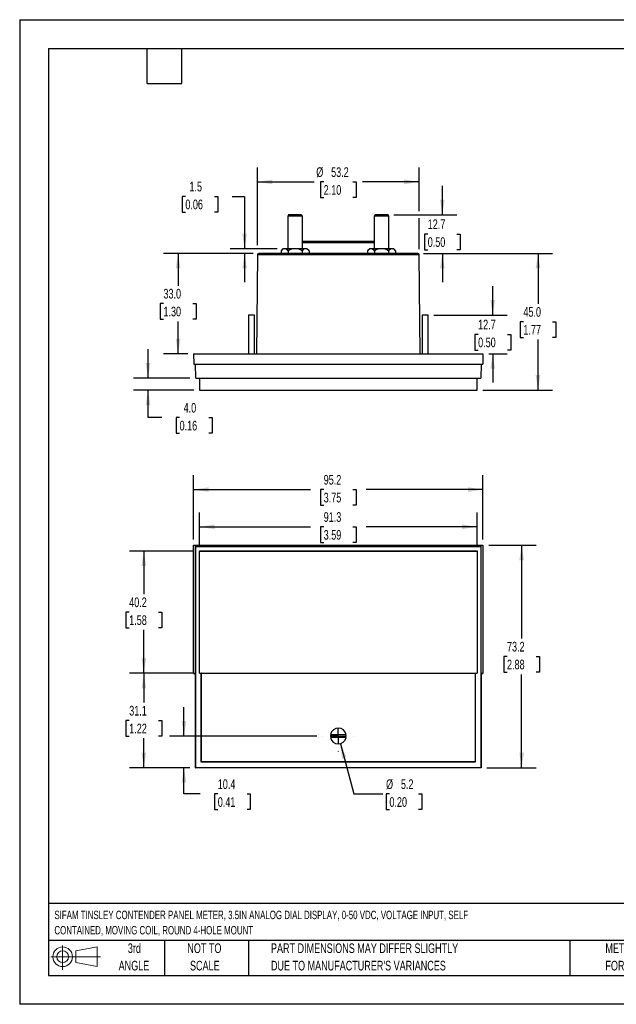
# Model space of a CAD drawing. Header units: millimetres. Extents: x 0 to 419, y 0 to 324.
# Tile 1 of 3: x 0 to 196, y 0 to 324. Entities that reach past the tile are written whole.
import ezdxf

# ---------------------------------------------------------------- set-up
doc = ezdxf.new("R2010")
doc.units = ezdxf.units.MM
doc.header["$LTSCALE"] = 1.5
doc.linetypes.add('CENTERX2', pattern=[20.32, 12.7, -2.54, 2.54, -2.54])
doc.layers.add('CENTER', color=40, linetype='CENTERX2')
doc.layers.add('SLD-DEFPOINTS', color=7, linetype='Continuous')
doc.layers.add('DIMENSIONS', color=140, linetype='Continuous', lineweight=25)
doc.layers.add('TEXT', color=140, linetype='Continuous', lineweight=25)
doc.styles.add('SLDTEXTSTYLE0', font='TXT', dxfattribs={"width": 0.7})
doc.dimstyles.new('SLDDIMSTYLE0', dxfattribs={"dimtxt": 3.237012, "dimasz": 4.953, "dimexe": 0, "dimexo": 0.0625, "dimgap": 0.809253, "dimtad": 0, "dimtih": 1, "dimtoh": 1, "dimrnd": 1e-09, "dimzin": 12, "dimdsep": 46, "dimtxsty": 'SLDTEXTSTYLE0', "dimsah": 1, "dimcen": 0.09, "dimadec": 0, "dimazin": 3, "dimtfac": 1, "dimtofl": 0, "dimtmove": 0, "dimatfit": 3, "dimfxl": 0, "dimfrac": 2, "dimtolj": 1, "dimtzin": 12, "dimarcsym": 0})
doc.dimstyles.new('SLDDIMSTYLE1', dxfattribs={"dimtxt": 3.237012, "dimasz": 4.953, "dimexe": 0, "dimexo": 0.0625, "dimgap": 0.809253, "dimtad": 0, "dimtih": 1, "dimtoh": 1, "dimrnd": 1e-09, "dimzin": 12, "dimdsep": 46, "dimtxsty": 'SLDTEXTSTYLE0', "dimsah": 1, "dimcen": 0.09, "dimadec": 0, "dimazin": 3, "dimtfac": 1, "dimtmove": 0, "dimatfit": 0, "dimfxl": 0, "dimfrac": 2, "dimtolj": 1, "dimtzin": 12, "dimarcsym": 0})
doc.dimstyles.new('SLDDIMSTYLE2', dxfattribs={"dimtxt": 3.237012, "dimasz": 4.953, "dimexe": 0, "dimexo": 0.0625, "dimgap": 0.809253, "dimtad": 0, "dimtih": 1, "dimtoh": 1, "dimrnd": 1e-09, "dimzin": 12, "dimdsep": 46, "dimtxsty": 'SLDTEXTSTYLE0', "dimsah": 1, "dimcen": 0, "dimadec": 0, "dimazin": 3, "dimtfac": 1, "dimtofl": 0, "dimtmove": 0, "dimatfit": 3, "dimfxl": 0, "dimfrac": 2, "dimtolj": 1, "dimtzin": 12, "dimarcsym": 0})
doc.dimstyles.new('SLDDIMSTYLE3', dxfattribs={"dimtxt": 3.237012, "dimasz": 4.953, "dimexe": 0, "dimexo": 0.0625, "dimgap": 0.809253, "dimtad": 0, "dimtih": 1, "dimtoh": 1, "dimrnd": 1e-09, "dimzin": 4, "dimdsep": 46, "dimtxsty": 'SLDTEXTSTYLE0', "dimsah": 1, "dimcen": 0.09, "dimadec": 0, "dimazin": 1, "dimtfac": 1, "dimtofl": 0, "dimtmove": 0, "dimatfit": 3, "dimfxl": 0, "dimfrac": 2, "dimtolj": 1, "dimtzin": 12, "dimarcsym": 0})
doc.dimstyles.new('SLDDIMSTYLE4', dxfattribs={"dimtxt": 3.237012, "dimasz": 4.953, "dimexe": 0, "dimexo": 0.0625, "dimgap": 0.809253, "dimtad": 0, "dimtih": 1, "dimtoh": 1, "dimrnd": 1e-09, "dimzin": 4, "dimdsep": 46, "dimtxsty": 'SLDTEXTSTYLE0', "dimsah": 1, "dimcen": 0.09, "dimadec": 0, "dimazin": 1, "dimtfac": 1, "dimtmove": 0, "dimatfit": 0, "dimfxl": 0, "dimfrac": 2, "dimtolj": 1, "dimtzin": 12, "dimarcsym": 0})

# ---------------------------------------------------------------- blocks, each defined once
blk = doc.blocks.new('Block11')
at = {"color": 7, "linetype": 'Continuous', "lineweight": 18}
for p, q in [((3.88, 7.97), (3.88, 0)), ((8.22, 6.25), (15.26, 7.55)), ((15.26, 7.55), (15.26, 1.1)), ((0, 4.32), (16.31, 4.32)), ((8.22, 2.39), (8.22, 6.25)), ((8.22, 2.39), (15.26, 1.1))]:
    blk.add_line(p, q, dxfattribs=at)
for radius in [3.23, 1.93]:
    blk.add_circle((3.88, 4.32), radius, dxfattribs=at)
blk = doc.blocks.new('Block12')
at = {"layer": 'SLD-DEFPOINTS'}
blk.add_blockref('Block11', (0, 0), dxfattribs=at)
blk = doc.blocks.new('SW_NOTE_0')
at = {"layer": 'TEXT', "color": 0, "linetype": 'CENTERX2', "lineweight": 18, "char_height": 2.775, "attachment_point": 1, "style": 'SLDTEXTSTYLE0'}
for s, insert in [('SIFAM TINSLEY CONTENDER PANEL METER, 3.5IN ANALOG DIAL DISPLAY, 0-50 VDC, VOLTAGE INPUT, SELF', (0, 3.58)), ('CONTAINED, MOVING COIL, ROUND 4-HOLE MOUNT', (0, -1.45))]:
    blk.add_mtext(s, dxfattribs=dict(at, insert=insert))
blk = doc.blocks.new('SW_NOTE_0_3')
at = {"layer": 'TEXT', "color": 0, "linetype": 'CENTERX2', "lineweight": 18, "char_height": 3.175, "attachment_point": 1, "style": 'SLDTEXTSTYLE0'}
for s, insert in [('PART DIMENSIONS MAY DIFFER SLIGHTLY', (0, 4.09)), ("DUE TO MANUFACTURER'S VARIANCES", (0, -1.64))]:
    blk.add_mtext(s, dxfattribs=dict(at, insert=insert))
blk = doc.blocks.new('SW_NOTE_0_4')
at = {"layer": 'TEXT', "color": 0, "linetype": 'CENTERX2', "lineweight": 18, "char_height": 3.175, "attachment_point": 2, "style": 'SLDTEXTSTYLE0'}
for s, insert in [('NOT TO', (7.89, 4.09)), ('SCALE', (8.03, -1.64))]:
    blk.add_mtext(s, dxfattribs=dict(at, insert=insert))
blk = doc.blocks.new('SW_NOTE_0_5')
at = {"layer": 'TEXT', "color": 0, "linetype": 'CENTERX2', "lineweight": 18, "char_height": 3.175, "attachment_point": 2, "style": 'SLDTEXTSTYLE0'}
for s, insert in [('3rd', (3.47, 4.09)), ('ANGLE', (3.33, -1.64))]:
    blk.add_mtext(s, dxfattribs=dict(at, insert=insert))
blk = doc.blocks.new('SW_NOTE_0_6')
at = {"layer": 'TEXT', "color": 0, "linetype": 'CENTERX2', "lineweight": 18, "char_height": 3.175, "attachment_point": 1, "style": 'SLDTEXTSTYLE0'}
for s, insert in [('METRIC UNITS USED', (0, 4.09)), ('FOR PART DESIGN', (0, -1.64))]:
    blk.add_mtext(s, dxfattribs=dict(at, insert=insert))
blk = doc.blocks.new('_D')
at = {"layer": 'DIMENSIONS'}
for p, q in [((154.35, 151.01), (169.92, 151.01)), ((165.16, 151.01), (165.16, 120.27)), ((160.35, 114.4), (159.26, 114.4)), ((159.26, 114.4), (159.26, 109.26)), ((169.97, 114.4), (171.06, 114.4)), ((171.06, 114.4), (171.06, 109.26)), ((159.26, 109.26), (160.35, 109.26)), ((165.16, 77.8), (165.16, 108.53)), ((171.06, 109.26), (169.97, 109.26)), ((153.7, 77.8), (169.92, 77.8))]:
    blk.add_line(p, q, dxfattribs=at)
for points in [[(165.16, 151.01), (164.4, 146.05), (165.92, 146.05)], [(165.16, 77.8), (165.92, 82.75), (164.4, 82.75)]]:
    blk.add_solid(points, dxfattribs=at)
at = {"layer": 'DIMENSIONS', "char_height": 3.175, "attachment_point": 1, "style": 'SLDTEXTSTYLE0'}
for s, insert in [('73.2', (160.35, 119.22)), ('2.88', (160.35, 113.35))]:
    blk.add_mtext(s, dxfattribs=dict(at, insert=insert))
blk = doc.blocks.new('_D_1')
at = {"layer": 'DIMENSIONS'}
for p, q in [((57.24, 152.91), (57.24, 174.06)), ((152.44, 152.91), (152.44, 174.06)), ((57.24, 169.3), (95.65, 169.3)), ((100.03, 169.3), (98.94, 169.3)), ((98.94, 169.3), (98.94, 164.15)), ((109.65, 169.3), (110.74, 169.3)), ((110.74, 169.3), (110.74, 164.15)), ((152.44, 169.3), (114.04, 169.3)), ((98.94, 164.15), (100.03, 164.15)), ((110.74, 164.15), (109.65, 164.15))]:
    blk.add_line(p, q, dxfattribs=at)
for points in [[(57.24, 169.3), (62.19, 168.54), (62.19, 170.06)], [(152.44, 169.3), (147.49, 170.06), (147.49, 168.54)]]:
    blk.add_solid(points, dxfattribs=at)
at = {"layer": 'DIMENSIONS', "char_height": 3.175, "attachment_point": 1, "style": 'SLDTEXTSTYLE0'}
for s, insert in [('95.2', (100.03, 174.12)), ('3.75', (100.03, 168.25))]:
    blk.add_mtext(s, dxfattribs=dict(at, insert=insert))
blk = doc.blocks.new('_D_2')
at = {"layer": 'DIMENSIONS'}
for p, q in [((57.29, 108.91), (36.09, 108.91)), ((40.85, 108.91), (40.85, 99.22)), ((36.04, 93.36), (34.96, 93.36)), ((34.96, 93.36), (34.96, 88.21)), ((45.66, 93.36), (46.75, 93.36)), ((46.75, 93.36), (46.75, 88.21)), ((34.96, 88.21), (36.04, 88.21)), ((40.85, 77.8), (40.85, 87.49)), ((46.75, 88.21), (45.66, 88.21)), ((55.98, 77.8), (36.09, 77.8))]:
    blk.add_line(p, q, dxfattribs=at)
for points in [[(40.85, 108.91), (40.09, 103.96), (41.61, 103.96)], [(40.85, 77.8), (41.61, 82.75), (40.09, 82.75)]]:
    blk.add_solid(points, dxfattribs=at)
at = {"layer": 'DIMENSIONS', "char_height": 3.175, "attachment_point": 1, "style": 'SLDTEXTSTYLE0'}
for s, insert in [('31.1', (36.04, 98.17)), ('1.22', (36.04, 92.3))]:
    blk.add_mtext(s, dxfattribs=dict(at, insert=insert))
blk = doc.blocks.new('_D_3')
at = {"layer": 'DIMENSIONS'}
for p, q in [((57.29, 149.1), (36.09, 149.1)), ((40.85, 149.1), (40.85, 134.87)), ((36.04, 129.01), (34.96, 129.01)), ((34.96, 129.01), (34.96, 123.86)), ((45.66, 129.01), (46.75, 129.01)), ((46.75, 129.01), (46.75, 123.86)), ((34.96, 123.86), (36.04, 123.86)), ((40.85, 108.91), (40.85, 123.14)), ((46.75, 123.86), (45.66, 123.86)), ((57.29, 108.91), (36.09, 108.91))]:
    blk.add_line(p, q, dxfattribs=at)
for points in [[(40.85, 149.1), (40.09, 144.15), (41.61, 144.15)], [(40.85, 108.91), (41.61, 113.86), (40.09, 113.86)]]:
    blk.add_solid(points, dxfattribs=at)
at = {"layer": 'DIMENSIONS', "char_height": 3.175, "attachment_point": 1, "style": 'SLDTEXTSTYLE0'}
for s, insert in [('40.2', (36.04, 133.82)), ('1.58', (36.04, 127.95))]:
    blk.add_mtext(s, dxfattribs=dict(at, insert=insert))
blk = doc.blocks.new('_D_4')
at = {"layer": 'DIMENSIONS'}
for p, q in [((54.04, 88.24), (54.04, 97.76)), ((97.8, 88.24), (49.28, 88.24)), ((55.98, 77.8), (49.28, 77.8)), ((54.04, 69.18), (54.04, 77.8)), ((59.34, 69.18), (54.04, 69.18)), ((65.18, 69.18), (64.09, 69.18)), ((64.09, 69.18), (64.09, 64.04)), ((74.8, 69.18), (75.88, 69.18)), ((75.88, 69.18), (75.88, 64.04)), ((64.09, 64.04), (65.18, 64.04)), ((75.88, 64.04), (74.8, 64.04))]:
    blk.add_line(p, q, dxfattribs=at)
for points in [[(54.04, 88.24), (54.81, 93.19), (53.28, 93.19)], [(54.04, 77.8), (53.28, 72.85), (54.81, 72.85)]]:
    blk.add_solid(points, dxfattribs=at)
at = {"layer": 'DIMENSIONS', "char_height": 3.175, "attachment_point": 1, "style": 'SLDTEXTSTYLE0'}
for s, insert in [('10.4', (65.18, 74)), ('0.41', (65.18, 68.13))]:
    blk.add_mtext(s, dxfattribs=dict(at, insert=insert))
blk = doc.blocks.new('_D_5')
at = {"layer": 'DIMENSIONS'}
for p, q in [((59.2, 151.01), (59.2, 161.81)), ((150.49, 151.01), (150.49, 161.81)), ((59.2, 157.05), (95.65, 157.05)), ((100.03, 157.05), (98.94, 157.05)), ((98.94, 157.05), (98.94, 151.9)), ((109.65, 157.05), (110.74, 157.05)), ((110.74, 157.05), (110.74, 151.9)), ((150.49, 157.05), (114.04, 157.05)), ((98.94, 151.9), (100.03, 151.9)), ((110.74, 151.9), (109.65, 151.9))]:
    blk.add_line(p, q, dxfattribs=at)
for points in [[(59.2, 157.05), (64.15, 156.28), (64.15, 157.81)], [(150.49, 157.05), (145.53, 157.81), (145.53, 156.28)]]:
    blk.add_solid(points, dxfattribs=at)
at = {"layer": 'DIMENSIONS', "char_height": 3.175, "attachment_point": 1, "style": 'SLDTEXTSTYLE0'}
for s, insert in [('91.3', (100.03, 161.86)), ('3.59', (100.03, 155.99))]:
    blk.add_mtext(s, dxfattribs=dict(at, insert=insert))
blk = doc.blocks.new('_D_6')
at = {"layer": 'DIMENSIONS'}
for p, q in [((105.51, 85.72), (109.95, 69.18)), ((109.95, 69.18), (119.47, 69.18)), ((121.65, 69.18), (120.56, 69.18)), ((120.56, 69.18), (120.56, 64.04)), ((131.26, 69.18), (132.35, 69.18)), ((132.35, 69.18), (132.35, 64.04)), ((120.56, 64.04), (121.65, 64.04)), ((132.35, 64.04), (131.26, 64.04))]:
    blk.add_line(p, q, dxfattribs=at)
blk.add_solid([(105.51, 85.72), (106.06, 80.74), (107.53, 81.14)], dxfattribs=at)
at = {"layer": 'DIMENSIONS', "char_height": 3.175, "attachment_point": 1, "style": 'SLDTEXTSTYLE0'}
for s, insert in [('%%c', (120.55, 74)), ('5.2', (125.44, 74)), ('0.20', (121.65, 68.13))]:
    blk.add_mtext(s, dxfattribs=dict(at, insert=insert))
blk = doc.blocks.new('SW_CENTERMARKSYMBOL_0')
at = {"layer": 'CENTER', "color": 0}
for p, q in [((0, 5.08), (0, 5.14)), ((-5.08, 0), (-5.14, 0)), ((0, 0), (-2.54, 0)), ((0, 0), (0, 2.54)), ((0, 0), (0, -2.54)), ((0, 0), (2.54, 0)), ((5.08, 0), (5.14, 0)), ((0, -5.08), (0, -5.14))]:
    blk.add_line(p, q, dxfattribs=at)
blk = doc.blocks.new('_D_7')
at = {"layer": 'DIMENSIONS'}
for p, q in [((139.07, 259.7), (139.07, 269.23)), ((123.12, 259.7), (143.83, 259.7)), ((134.26, 253.35), (133.17, 253.35)), ((133.17, 253.35), (133.17, 248.21)), ((143.88, 253.35), (144.96, 253.35)), ((144.96, 253.35), (144.96, 248.21)), ((132.86, 247), (143.83, 247)), ((133.17, 248.21), (134.26, 248.21)), ((139.07, 247), (139.07, 237.48)), ((144.96, 248.21), (143.88, 248.21))]:
    blk.add_line(p, q, dxfattribs=at)
for points in [[(139.07, 259.7), (139.83, 264.65), (138.31, 264.65)], [(139.07, 247), (138.31, 242.05), (139.83, 242.05)]]:
    blk.add_solid(points, dxfattribs=at)
at = {"layer": 'DIMENSIONS', "char_height": 3.175, "attachment_point": 1, "style": 'SLDTEXTSTYLE0'}
for s, insert in [('12.7', (134.26, 258.17)), ('0.50', (134.26, 252.3))]:
    blk.add_mtext(s, dxfattribs=dict(at, insert=insert))
blk = doc.blocks.new('_D_8')
at = {"layer": 'DIMENSIONS'}
for p, q in [((78.23, 249.64), (78.23, 275.26)), ((131.46, 260.84), (131.46, 275.26)), ((78.23, 270.49), (96.86, 270.49)), ((100.03, 270.49), (98.94, 270.49)), ((98.94, 270.49), (98.94, 265.35)), ((109.65, 270.49), (110.74, 270.49)), ((110.74, 270.49), (110.74, 265.35)), ((131.46, 270.49), (112.82, 270.49)), ((98.94, 265.35), (100.03, 265.35)), ((110.74, 265.35), (109.65, 265.35)), ((131.46, 248.41), (131.46, 258.56))]:
    blk.add_line(p, q, dxfattribs=at)
for points in [[(78.23, 270.49), (83.18, 269.73), (83.18, 271.26)], [(131.46, 270.49), (126.5, 271.26), (126.5, 269.73)]]:
    blk.add_solid(points, dxfattribs=at)
at = {"layer": 'DIMENSIONS', "char_height": 3.175, "attachment_point": 1, "style": 'SLDTEXTSTYLE0'}
for s, insert in [('%%c', (97.59, 275.31)), ('53.2', (102.48, 275.31)), ('2.10', (100.03, 269.44))]:
    blk.add_mtext(s, dxfattribs=dict(at, insert=insert))
blk = doc.blocks.new('_D_9')
at = {"layer": 'DIMENSIONS'}
for p, q in [((54.51, 265.73), (53.42, 265.73)), ((53.42, 265.73), (53.42, 260.59)), ((64.13, 265.73), (65.22, 265.73)), ((65.22, 265.73), (65.22, 260.59)), ((69.96, 265.73), (74, 265.73)), ((74, 265.73), (74, 248.5)), ((53.42, 260.59), (54.51, 260.59)), ((65.22, 260.59), (64.13, 260.59)), ((84.71, 248.5), (69.24, 248.5)), ((76.82, 247), (69.24, 247)), ((74, 247), (74, 237.48))]:
    blk.add_line(p, q, dxfattribs=at)
for points in [[(74, 248.5), (74.76, 253.45), (73.24, 253.45)], [(74, 247), (73.24, 242.05), (74.76, 242.05)]]:
    blk.add_solid(points, dxfattribs=at)
at = {"layer": 'DIMENSIONS', "char_height": 3.175, "attachment_point": 1, "style": 'SLDTEXTSTYLE0'}
for s, insert in [('1.5', (55.86, 270.55)), ('0.06', (54.51, 264.68))]:
    blk.add_mtext(s, dxfattribs=dict(at, insert=insert))
blk = doc.blocks.new('_D_10')
at = {"layer": 'DIMENSIONS'}
for p, q in [((76.82, 247), (47.36, 247)), ((52.12, 247), (52.12, 236.37)), ((47.31, 230.5), (46.22, 230.5)), ((46.22, 230.5), (46.22, 225.36)), ((56.93, 230.5), (58.02, 230.5)), ((58.02, 230.5), (58.02, 225.36)), ((46.22, 225.36), (47.31, 225.36)), ((52.12, 214), (52.12, 224.63)), ((58.02, 225.36), (56.93, 225.36)), ((55.34, 214), (47.36, 214))]:
    blk.add_line(p, q, dxfattribs=at)
for points in [[(52.12, 247), (51.36, 242.05), (52.88, 242.05)], [(52.12, 214), (52.88, 218.95), (51.36, 218.95)]]:
    blk.add_solid(points, dxfattribs=at)
at = {"layer": 'DIMENSIONS', "char_height": 3.175, "attachment_point": 1, "style": 'SLDTEXTSTYLE0'}
for s, insert in [('33.0', (47.31, 235.32)), ('1.30', (47.31, 229.45))]:
    blk.add_mtext(s, dxfattribs=dict(at, insert=insert))
blk = doc.blocks.new('_D_11')
at = {"layer": 'DIMENSIONS'}
for p, q in [((132.86, 247), (175.31, 247)), ((170.55, 247), (170.55, 230.37)), ((165.74, 224.5), (164.65, 224.5)), ((164.65, 224.5), (164.65, 219.36)), ((175.36, 224.5), (176.44, 224.5)), ((176.44, 224.5), (176.44, 219.36)), ((164.65, 219.36), (165.74, 219.36)), ((170.55, 202), (170.55, 218.63)), ((176.44, 219.36), (175.36, 219.36)), ((152.39, 202), (175.31, 202))]:
    blk.add_line(p, q, dxfattribs=at)
for points in [[(170.55, 247), (169.78, 242.05), (171.31, 242.05)], [(170.55, 202), (171.31, 206.95), (169.78, 206.95)]]:
    blk.add_solid(points, dxfattribs=at)
at = {"layer": 'DIMENSIONS', "char_height": 3.175, "attachment_point": 1, "style": 'SLDTEXTSTYLE0'}
for s, insert in [('45.0', (165.74, 229.32)), ('1.77', (165.74, 223.45))]:
    blk.add_mtext(s, dxfattribs=dict(at, insert=insert))
blk = doc.blocks.new('_D_12')
at = {"layer": 'DIMENSIONS'}
for p, q in [((155.65, 226.7), (155.65, 236.23)), ((136.32, 226.7), (160.41, 226.7)), ((150.84, 220.35), (149.76, 220.35)), ((149.76, 220.35), (149.76, 215.21)), ((160.46, 220.35), (161.55, 220.35)), ((161.55, 220.35), (161.55, 215.21)), ((149.76, 215.21), (150.84, 215.21)), ((154.35, 214), (160.41, 214)), ((155.65, 214), (155.65, 204.48)), ((161.55, 215.21), (160.46, 215.21))]:
    blk.add_line(p, q, dxfattribs=at)
for points in [[(155.65, 226.7), (156.41, 231.65), (154.89, 231.65)], [(155.65, 214), (154.89, 209.05), (156.41, 209.05)]]:
    blk.add_solid(points, dxfattribs=at)
at = {"layer": 'DIMENSIONS', "char_height": 3.175, "attachment_point": 1, "style": 'SLDTEXTSTYLE0'}
for s, insert in [('12.7', (150.84, 225.17)), ('0.50', (150.84, 219.3))]:
    blk.add_mtext(s, dxfattribs=dict(at, insert=insert))
blk = doc.blocks.new('_D_13')
at = {"layer": 'DIMENSIONS'}
for p, q in [((42.24, 206), (42.24, 215.53)), ((56.01, 206), (37.48, 206)), ((57.29, 202), (37.48, 202)), ((42.24, 192.97), (42.24, 202)), ((46.77, 192.97), (42.24, 192.97)), ((52.61, 192.97), (51.52, 192.97)), ((51.52, 192.97), (51.52, 187.83)), ((62.23, 192.97), (63.31, 192.97)), ((63.31, 192.97), (63.31, 187.83)), ((51.52, 187.83), (52.61, 187.83)), ((63.31, 187.83), (62.23, 187.83))]:
    blk.add_line(p, q, dxfattribs=at)
for points in [[(42.24, 206), (43, 210.95), (41.48, 210.95)], [(42.24, 202), (41.48, 197.05), (43, 197.05)]]:
    blk.add_solid(points, dxfattribs=at)
at = {"layer": 'DIMENSIONS', "char_height": 3.175, "attachment_point": 1, "style": 'SLDTEXTSTYLE0'}
for s, insert in [('4.0', (53.95, 197.79)), ('0.16', (52.61, 191.92))]:
    blk.add_mtext(s, dxfattribs=dict(at, insert=insert))

msp = doc.modelspace()

# ---------------------------------------------------------------- linework, layer by layer
at = {"color": 7, "linetype": 'Continuous'}
for p, q in [((0.004, 323.854), (0.004, 0.004)), ((0.004, 323.854), (419.104, 323.854)), ((419.104, 0.004), (0.004, 0.004))]:
    msp.add_line(p, q, dxfattribs=at)
for p, q in [((88.467, 259.702), (88.217, 259.269)), ((88.217, 259.269), (88.217, 248.502)), ((91.823, 259.269), (88.217, 259.269)), ((91.697, 259.702), (88.467, 259.702)), ((92.767, 259.702), (91.697, 259.702)), ((93.017, 259.269), (91.823, 259.269)), ((93.017, 259.269), (92.767, 259.702)), ((93.017, 248.502), (93.017, 259.269)), ((116.915, 259.702), (116.665, 259.269)), ((116.665, 259.269), (116.665, 248.502)), ((121.465, 259.269), (116.665, 259.269)), ((121.215, 259.702), (116.915, 259.702)), ((121.465, 259.269), (121.215, 259.702)), ((121.465, 248.502), (121.465, 259.269)), ((93.017, 251.002), (116.665, 251.002)), ((116.665, 250.506), (93.017, 250.506)), ((78.227, 246.506), (77.943, 214.002)), ((131.455, 246.506), (78.227, 246.506)), ((130.951, 247.002), (78.731, 247.002)), ((86.617, 248.502), (85.998, 247.883)), ((85.998, 247.883), (85.998, 247.002)), ((87.153, 248.502), (86.617, 248.502)), ((90.617, 248.502), (87.153, 248.502)), ((88.308, 247.883), (88.308, 247.002)), ((94.081, 248.502), (90.617, 248.502)), ((92.927, 247.883), (92.927, 247.002)), ((94.617, 248.502), (94.081, 248.502)), ((95.236, 247.883), (94.617, 248.502)), ((95.236, 247.883), (95.236, 247.002)), ((115.065, 248.502), (114.446, 247.883)), ((114.446, 247.883), (114.446, 247.002)), ((115.601, 248.502), (115.065, 248.502)), ((119.065, 248.502), (115.601, 248.502)), ((116.756, 247.883), (116.756, 247.002)), ((122.529, 248.502), (119.065, 248.502)), ((121.375, 247.883), (121.375, 247.002)), ((123.065, 248.502), (122.529, 248.502)), ((123.684, 247.883), (123.065, 248.502)), ((123.684, 247.883), (123.684, 247.002)), ((131.739, 214.002), (131.455, 246.506)), ((75.266, 226.702), (75.266, 214.002)), ((77.19, 226.702), (75.266, 226.702)), ((77.266, 226.702), (77.19, 226.702)), ((77.266, 214.002), (77.266, 226.702)), ((132.416, 226.702), (132.416, 214.002)), ((134.34, 226.702), (132.416, 226.702)), ((134.416, 226.702), (134.34, 226.702)), ((134.416, 214.002), (134.416, 226.702)), ((57.241, 214.002), (57.272, 210.502)), ((57.241, 214.002), (152.441, 214.002)), ((152.441, 214.002), (152.411, 210.502)), ((57.272, 210.502), (152.411, 210.502)), ((57.911, 206.002), (57.872, 210.502)), ((151.811, 210.502), (151.771, 206.002)), ((57.911, 206.002), (151.771, 206.002)), ((59.161, 206.002), (59.196, 202.002)), ((150.486, 202.002), (150.521, 206.002)), ((59.196, 202.002), (150.486, 202.002)), ((57.241, 151.005), (57.272, 150.975)), ((57.241, 151.005), (152.441, 151.005)), ((57.241, 108.805), (57.241, 151.005)), ((57.272, 108.836), (57.272, 150.975)), ((57.272, 150.975), (152.411, 150.975)), ((57.911, 150.635), (57.872, 150.675)), ((151.811, 150.675), (57.872, 150.675)), ((57.872, 150.675), (57.872, 108.836)), ((57.911, 77.825), (57.911, 150.635)), ((57.911, 150.635), (151.771, 150.635)), ((59.161, 149.135), (59.196, 149.1)), ((59.161, 149.135), (150.521, 149.135)), ((59.161, 108.875), (59.161, 149.135)), ((59.196, 108.91), (59.196, 149.1)), ((59.196, 149.1), (150.486, 149.1)), ((150.486, 149.1), (150.521, 149.135)), ((150.486, 149.1), (150.486, 108.91)), ((150.521, 149.135), (150.521, 108.875)), ((151.811, 150.675), (151.771, 150.635)), ((151.771, 150.635), (151.771, 77.825)), ((151.811, 108.836), (151.811, 150.675)), ((152.441, 151.005), (152.411, 150.975)), ((152.411, 150.975), (152.411, 108.836)), ((152.441, 151.005), (152.441, 108.805)), ((57.241, 108.805), (57.272, 108.836)), ((57.241, 108.805), (57.886, 108.805)), ((57.872, 108.836), (57.272, 108.836)), ((57.886, 108.851), (57.872, 108.836)), ((57.886, 77.801), (57.886, 108.851)), ((59.161, 108.875), (59.196, 108.91)), ((59.161, 108.875), (59.761, 108.875)), ((59.196, 108.91), (150.486, 108.91)), ((59.789, 108.903), (59.761, 108.875)), ((59.761, 79.675), (59.761, 108.875)), ((59.789, 108.903), (149.893, 108.903)), ((59.789, 79.703), (59.789, 108.903)), ((149.921, 108.875), (149.893, 108.903)), ((149.893, 108.903), (149.893, 79.703)), ((149.921, 108.875), (150.521, 108.875)), ((149.921, 108.875), (149.921, 79.675)), ((150.486, 108.91), (150.521, 108.875)), ((151.796, 108.851), (151.796, 77.801)), ((151.796, 108.851), (151.811, 108.836)), ((151.796, 108.805), (152.441, 108.805)), ((152.411, 108.836), (151.811, 108.836)), ((152.411, 108.836), (152.441, 108.805)), ((107.389, 87.717), (102.286, 87.754)), ((102.293, 88.754), (107.396, 88.717)), ((57.886, 77.801), (57.911, 77.825)), ((151.796, 77.801), (57.886, 77.801)), ((151.771, 77.825), (57.911, 77.825)), ((59.761, 79.675), (59.789, 79.703)), ((149.921, 79.675), (59.761, 79.675)), ((149.893, 79.703), (59.789, 79.703)), ((149.921, 79.675), (149.893, 79.703)), ((151.796, 77.801), (151.771, 77.825))]:
    msp.add_line(p, q)
for centre, radius, start, end in [((78.727, 246.502), 0.5, 90, 179.5), ((87.274, 246.89), 1.617, 94.28589, 142.08768), ((86.993, 246.816), 1.694, 39.05892, 84.56751), ((90.714, 243.522), 4.98, 91.11204, 118.88796), ((90.489, 243.404), 5.099, 61.4414, 88.5586), ((94.202, 246.89), 1.617, 94.28589, 142.08768), ((93.921, 246.816), 1.694, 39.05892, 84.56751), ((115.722, 246.89), 1.617, 94.28589, 142.08768), ((115.441, 246.816), 1.694, 39.05892, 84.56751), ((119.162, 243.522), 4.98, 91.11204, 118.88796), ((118.937, 243.404), 5.099, 61.4414, 88.5586), ((122.65, 246.89), 1.617, 94.28589, 142.08768), ((122.369, 246.816), 1.694, 39.05892, 84.56751), ((130.955, 246.502), 0.5, 0.5, 90), ((104.841, 88.235), 2.6, 10.67249, 168.49751), ((104.841, 88.235), 2.6, 190.67249, 348.49751), ((104.841, 88.235), 2.55, 168.27727, 190.89273), ((104.841, 88.235), 2.55, 348.27727, 10.89273)]:
    msp.add_arc(centre, radius, start, end)
at = {"layer": 'TEXT'}
for p, q in [((9.525, 314.325), (409.575, 314.325)), ((9.525, 314.325), (9.525, 9.525)), ((41.91, 302.895), (41.91, 314.325)), ((53.34, 302.895), (53.34, 314.325)), ((41.91, 302.895), (53.34, 302.895)), ((409.575, 33.189), (9.525, 33.189)), ((409.575, 20.955), (9.525, 20.955)), ((47.625, 20.955), (47.625, 9.525)), ((75.317, 20.955), (75.317, 9.525)), ((180.97, 20.955), (180.97, 9.525)), ((9.525, 9.525), (409.575, 9.525))]:
    msp.add_line(p, q, dxfattribs=at)

# ---------------------------------------------------------------- block references
at = {"layer": 'CENTER'}
msp.add_blockref('SW_CENTERMARKSYMBOL_0', (104.841, 88.235), dxfattribs=at)
at = {"layer": 'SLD-DEFPOINTS'}
msp.add_blockref('Block12', (10.257, 11.331), dxfattribs=at)
at = {"layer": 'TEXT', "linetype": 'CENTERX2', "lineweight": 18}
for name, p in [('SW_NOTE_0', (11.42, 27.217)), ('SW_NOTE_0_5', (34.271, 15.953)), ('SW_NOTE_0_4', (52.886, 15.953)), ('SW_NOTE_0_3', (82.679, 15.953)), ('SW_NOTE_0_6', (192.718, 15.953))]:
    msp.add_blockref(name, p, dxfattribs=at)

# ---------------------------------------------------------------- dimensions: what is measured, and where the dimension line sits
at = {"layer": 'DIMENSIONS'}
dim = msp.add_linear_dim(base=(78.227, 270.493), p1=(131.455, 246.506), p2=(78.227, 246.506), text='%%c<>', dimstyle='SLDDIMSTYLE0', dxfattribs=at)
dim.commit()
dim.dimension.update_dxf_attribs({"geometry": '_D_8', "text_midpoint": (104.841, 270.493), "dimtype": 160})
for base, p1, p2, dimstyle, picture, middle in [((73.998, 247.002), (86.617, 248.502), (78.727, 247.002), 'SLDDIMSTYLE1', '_D_9', (73.998, 265.733)), ((139.067, 259.702), (130.955, 247.002), (121.215, 259.702), 'SLDDIMSTYLE1', '_D_7', (139.067, 253.352)), ((52.121, 214.002), (78.727, 247.002), (57.241, 214.002), 'SLDDIMSTYLE3', '_D_10', (52.121, 230.502)), ((170.547, 202.002), (130.955, 247.002), (150.486, 202.002), 'SLDDIMSTYLE3', '_D_11', (170.547, 224.502)), ((155.652, 226.702), (152.441, 214.002), (134.416, 226.702), 'SLDDIMSTYLE1', '_D_12', (155.652, 220.352)), ((42.241, 202.002), (57.911, 206.002), (59.196, 202.002), 'SLDDIMSTYLE4', '_D_13', (42.241, 192.972)), ((40.853, 108.91), (59.196, 149.1), (59.196, 108.91), 'SLDDIMSTYLE0', '_D_3', (40.853, 129.005)), ((165.16, 77.801), (152.441, 151.005), (151.796, 77.801), 'SLDDIMSTYLE0', '_D', (165.16, 114.403)), ((40.853, 108.91), (57.886, 77.801), (59.196, 108.91), 'SLDDIMSTYLE0', '_D_2', (40.853, 93.355)), ((54.045, 77.801), (99.701, 88.235), (57.886, 77.801), 'SLDDIMSTYLE1', '_D_4', (54.045, 69.181))]:
    dim = msp.add_linear_dim(base=base, p1=p1, p2=p2, angle=90, dimstyle=dimstyle, dxfattribs=at)
    dim.commit()
    dim.dimension.update_dxf_attribs({"geometry": picture, "text_midpoint": middle, "dimtype": 160})
for base, p1, p2, picture, middle in [((152.441, 169.299), (57.241, 151.005), (152.441, 151.005), '_D_1', (104.841, 169.299)), ((150.486, 157.045), (59.196, 149.1), (150.486, 149.1), '_D_5', (104.841, 157.045))]:
    dim = msp.add_linear_dim(base=base, p1=p1, p2=p2, dimstyle='SLDDIMSTYLE0', dxfattribs=at)
    dim.commit()
    dim.dimension.update_dxf_attribs({"geometry": picture, "text_midpoint": middle, "dimtype": 160})
dim = msp.add_diameter_dim_2p(p1=(104.168, 90.747), p2=(105.514, 85.724), dimstyle='SLDDIMSTYLE2', dxfattribs=at)
dim.commit()
dim.dimension.update_dxf_attribs({"geometry": '_D_6', "text_midpoint": (126.455, 69.181), "dimtype": 163})

doc.saveas('drawing.dxf')
